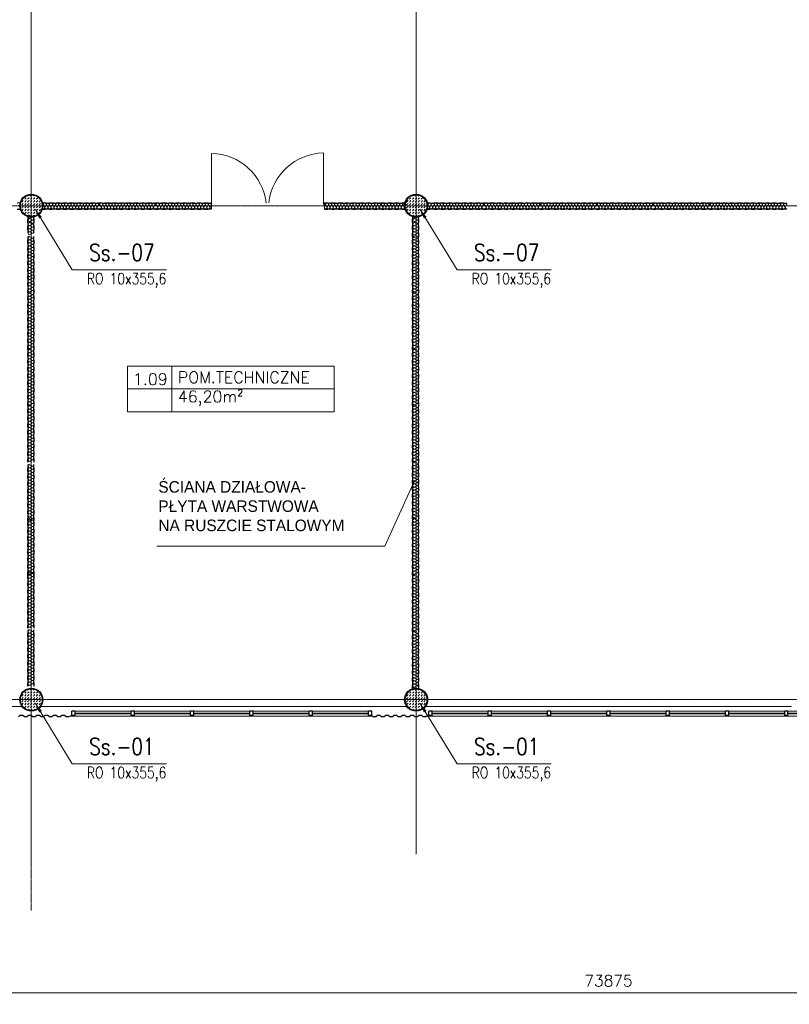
# Model space of a CAD drawing. Header units: millimetres. Extents: x 219923 to 280958, y -326695 to -295999.
# Tile 5 of 8: x 242620 to 254621, y -326695 to -311347. Entities that reach past the tile are written whole.
import ezdxf

# ---------------------------------------------------------------- set-up
doc = ezdxf.new("R2010")
doc.units = ezdxf.units.MM
doc.header["$LTSCALE"] = 10
doc.linetypes.add('DASHDOT', pattern=[1, 0.5, -0.25, 0, -0.25])
doc.layers.get('DEFPOINTS').update_dxf_attribs({"color": 250})
for name, color, linetype, lineweight in [('A_elem_stolarka', 5, 'Continuous', 5), ('P-Linia1', 3, 'Continuous', 35), ('P-Linia4', 9, 'Continuous', 5), ('P-Opis', 1, 'Continuous', 18), ('P-Osie', 160, 'DASHDOT', 18), ('P-Szraf', 250, 'Continuous', 5), ('P-Wymiar', 254, 'Continuous', 9), ('Sciany', 1, 'Continuous', 30), ('Widokowe', 254, 'Continuous', 15)]:
    doc.layers.add(name, color=color, linetype=linetype, lineweight=lineweight)
doc.styles.add('CDMSTYLE', font='simplex.shx', dxfattribs={"width": 0.8})
doc.styles.add('Romans', font='Romans.shx')
doc.styles.add('style1', font='simplex.shx')
doc.dimstyles.new('A100', dxfattribs={"dimscale": 100, "dimtxt": 1.75, "dimasz": 0.1, "dimexe": 0, "dimexo": 0, "dimgap": 1, "dimtad": 1, "dimdec": 4, "dimrnd": 0.1, "dimdsep": 46, "dimtxsty": 'Romans', "dimblk": '[[[[[[[[', "dimcen": 2, "dimdle": 2, "dimse1": 1, "dimse2": 1, "dimclrd": 256, "dimclrt": 1, "dimadec": 0, "dimazin": 0, "dimtfac": 1, "dimtdec": 4, "dimtix": 1, "dimtmove": 2, "dimatfit": 3, "dimldrblk": '[[[[[[[[', "dimfxl": 1, "dimtvp": 0.6, "dimtolj": 1, "dimlwd": 9, "dimarcsym": 0})
doc.dimstyles.new('C_1_100', dxfattribs={"dimscale": 0.1, "dimtxt": 1750, "dimasz": 1500, "dimexe": 1500, "dimexo": 1500, "dimgap": 800, "dimtad": 1, "dimdec": 1, "dimrnd": 5, "dimzin": 9, "dimtxsty": 'CDMSTYLE', "dimblk": 'ARCHTICK', "dimcen": 1500, "dimdle": 1500, "dimclrd": 256, "dimclre": 256, "dimclrt": 1, "dimadec": 1, "dimazin": 2, "dimtfac": 1, "dimtdec": 1, "dimtix": 1, "dimtmove": 2, "dimatfit": 3, "dimfxl": 1, "dimtvp": 1, "dimtolj": 1, "dimtzin": 0, "dimlwd": -1, "dimlwe": -1, "dimarcsym": 0})

# ---------------------------------------------------------------- blocks, each defined once
blk = doc.blocks.new('_ArchTick')
at = {"color": 0, "linetype": 'ByBlock', "const_width": 15}
blk.add_lwpolyline([(-50, -50), (50, 50)], dxfattribs=at)
blk = doc.blocks.new('g')
at = {"layer": 'P-Szraf'}
for p, q in [((15, 73), (0, 44)), ((39, 28), (15, 73)), ((39, 28), (15, 73)), ((63, 73), (39, 28)), ((87, 28), (63, 73)), ((87, 28), (63, 73)), ((111, 73), (87, 28)), ((111, 73), (135, 28)), ((135, 28), (111, 73)), ((159, 73), (135, 28)), ((159, 73), (183, 28)), ((183, 28), (159, 73)), ((207, 73), (183, 28)), ((207, 73), (231, 28)), ((231, 28), (207, 73)), ((255, 73), (231, 28)), ((255, 73), (279, 28)), ((279, 28), (255, 73)), ((303, 73), (279, 28)), ((303, 73), (326, 28)), ((326, 28), (303, 73)), ((350, 73), (326, 28)), ((350, 73), (374, 28)), ((374, 28), (350, 73)), ((398, 73), (374, 28)), ((398, 73), (422, 28)), ((422, 28), (398, 73)), ((446, 73), (422, 28)), ((446, 73), (470, 28)), ((470, 28), (446, 73)), ((494, 73), (470, 28)), ((494, 73), (518, 28)), ((518, 28), (494, 73)), ((542, 73), (518, 28)), ((542, 73), (566, 28)), ((566, 28), (542, 73)), ((590, 73), (566, 28)), ((590, 73), (614, 28)), ((614, 28), (590, 73)), ((638, 73), (614, 28)), ((638, 73), (662, 28)), ((662, 28), (638, 73)), ((685, 73), (662, 28)), ((685, 73), (709, 28)), ((709, 28), (685, 73)), ((733, 73), (709, 28)), ((733, 73), (757, 28)), ((757, 28), (733, 73)), ((781, 73), (757, 28)), ((781, 73), (805, 28)), ((805, 28), (781, 73)), ((829, 73), (805, 28)), ((829, 73), (853, 28)), ((853, 28), (829, 73)), ((877, 73), (853, 28)), ((877, 73), (880, 67)), ((880, 67), (877, 73))]:
    blk.add_line(p, q, dxfattribs=at)
for centre, start, end in [((-9, 72), 2.72, 68.8278), ((15, 29), 230.3793, 357.28), ((39, 72), 2.72, 177.28), ((63, 29), 182.72, 357.28), ((87, 72), 2.72, 177.28), ((111, 29), 182.72, 357.28), ((135, 72), 2.72, 177.28), ((159, 29), 182.72, 357.28), ((183, 72), 2.72, 177.28), ((207, 29), 182.72, 357.28), ((231, 72), 2.72, 177.28), ((255, 29), 182.72, 357.28), ((279, 72), 2.72, 177.28), ((303, 29), 182.72, 357.28), ((326, 72), 2.72, 177.28), ((350, 29), 182.72, 357.28), ((374, 72), 2.72, 177.28), ((398, 29), 182.72, 357.28), ((422, 72), 2.72, 177.28), ((446, 29), 182.72, 357.28), ((470, 72), 2.72, 177.28), ((494, 29), 182.72, 357.28), ((518, 72), 2.72, 177.28), ((542, 29), 182.72, 357.28), ((566, 72), 2.72, 177.28), ((590, 29), 182.72, 357.28), ((614, 72), 2.72, 177.28), ((638, 29), 182.72, 357.28), ((662, 72), 2.72, 177.28), ((685, 29), 182.72, 357.28), ((709, 72), 2.72, 177.28), ((733, 29), 182.72, 357.28), ((757, 72), 2.72, 177.28), ((781, 29), 182.72, 357.28), ((805, 72), 2.72, 177.28), ((829, 29), 182.72, 357.28), ((853, 72), 2.72, 177.28), ((877, 29), 182.72, 277.3121), ((901, 72), 150.6451, 177.28)]:
    blk.add_arc(centre, 24, start, end, dxfattribs=at)
at = {"layer": 'Sciany'}
for p, q in [((0, 100), (50, 100)), ((0, 0), (50, 0)), ((50, 100), (55, 95)), ((50, 0), (55, 5)), ((55, 95), (105, 95)), ((55, 5), (105, 5)), ((110, 100), (105, 95)), ((110, 0), (105, 5)), ((110, 100), (160, 100)), ((110, 0), (160, 0)), ((160, 100), (165, 95)), ((160, 0), (165, 5)), ((165, 95), (215, 95)), ((165, 5), (215, 5)), ((220, 100), (215, 95)), ((220, 0), (215, 5)), ((220, 100), (270, 100)), ((220, 0), (270, 0)), ((270, 100), (275, 95)), ((270, 0), (275, 5)), ((275, 95), (325, 95)), ((275, 5), (325, 5)), ((330, 100), (325, 95)), ((330, 0), (325, 5)), ((330, 100), (380, 100)), ((330, 0), (380, 0)), ((380, 100), (385, 95)), ((380, 0), (385, 5)), ((385, 95), (435, 95)), ((385, 5), (435, 5)), ((440, 100), (435, 95)), ((440, 0), (435, 5)), ((440, 100), (490, 100)), ((440, 0), (490, 0)), ((490, 100), (495, 95)), ((490, 0), (495, 5)), ((495, 95), (545, 95)), ((495, 5), (545, 5)), ((550, 100), (545, 95)), ((550, 0), (545, 5)), ((550, 100), (600, 100)), ((550, 0), (600, 0)), ((600, 100), (605, 95)), ((600, 0), (605, 5)), ((605, 95), (655, 95)), ((605, 5), (655, 5)), ((660, 100), (655, 95)), ((660, 0), (655, 5)), ((660, 100), (710, 100)), ((660, 0), (710, 0)), ((710, 100), (715, 95)), ((710, 0), (715, 5)), ((715, 95), (765, 95)), ((715, 5), (765, 5)), ((770, 100), (765, 95)), ((770, 0), (765, 5)), ((770, 100), (820, 100)), ((770, 0), (820, 0)), ((820, 100), (825, 95)), ((820, 0), (825, 5)), ((825, 95), (875, 95)), ((825, 5), (875, 5)), ((880, 100), (875, 95)), ((880, 0), (875, 5))]:
    blk.add_line(p, q, dxfattribs=at)
blk = doc.blocks.new('[[[[[[[[')
at = {"layer": 'P-Wymiar'}
for p, q in [((0, 18), (0, -18)), ((-12.7, -12.7), (12.7, 12.7)), ((0, 0), (-4.6, 0))]:
    blk.add_line(p, q, dxfattribs=at)
blk = doc.blocks.new('*D80')
at = {"layer": 'DEFPOINTS', "color": 0, "transparency": 16777216}
for p in [(224801, -321946), (278801, -321946), (278801, -326515)]:
    blk.add_point(p, dxfattribs=at)
at = {"layer": 'P-Wymiar', "lineweight": 9, "transparency": 16777216}
blk.add_line((224811, -326515), (278791, -326515), dxfattribs=at)
at = {"layer": 'P-Wymiar', "lineweight": 9, "transparency": 16777216, "xscale": 10, "yscale": 10, "zscale": 10, "rotation": 180}
blk.add_blockref('[[[[[[[[', (224801, -326515), dxfattribs=at)
at = {"layer": 'P-Wymiar', "lineweight": 9, "transparency": 16777216, "xscale": 10, "yscale": 10, "zscale": 10}
blk.add_blockref('[[[[[[[[', (278801, -326515), dxfattribs=at)
at = {"layer": 'P-Wymiar', "color": 1, "transparency": 16777216, "insert": (251801, -326328), "char_height": 175, "attachment_point": 5, "style": 'Romans'}
blk.add_mtext('\\A1;73875', dxfattribs=at)

msp = doc.modelspace()

# ---------------------------------------------------------------- hatches: boundary and pattern name
at = {"layer": 'P-Szraf'}
h = msp.add_hatch(dxfattribs=at)
h.set_pattern_fill('DASH', color=256, scale=10, angle=45, style=0)
h.set_pattern_definition([(45, (204128.06, -238621.295), (4e-15, 44.901281), [31.75, -31.75])])
h.paths.add_polyline_path([(242971.17082, -314246.43432, 1), (242631.17082, -314246.43432, 1)])
h = msp.add_hatch(dxfattribs=at)
h.set_pattern_fill('DASH', color=256, scale=10, angle=45, style=0)
h.set_pattern_definition([(45, (210128.06, -238621.295), (4e-15, 44.901281), [31.75, -31.75])])
h.paths.add_polyline_path([(248971.17082, -314246.43432, 1), (248631.17082, -314246.43432, 1)])
h = msp.add_hatch(dxfattribs=at)
h.set_pattern_fill('DASH', color=256, scale=10, angle=45, style=0)
h.set_pattern_definition([(45, (204128.06, -246321.27), (4e-15, 44.901281), [31.75, -31.75])])
h.paths.add_polyline_path([(242971.17082, -321946.4089, 1), (242631.17082, -321946.4089, 1)])
h = msp.add_hatch(dxfattribs=at)
h.set_pattern_fill('DASH', color=256, scale=10, angle=45, style=0)
h.set_pattern_definition([(45, (210128.06, -246321.27), (4e-15, 44.901281), [31.75, -31.75])])
h.paths.add_polyline_path([(248971.17082, -321946.4089, 1), (248631.17082, -321946.4089, 1)])

# ---------------------------------------------------------------- linework, layer by layer
at = {"layer": 'A_elem_stolarka', "lineweight": 30}
for p, q in [((243483.91859, -322156.09084), (244358.91859, -322156.09084)), ((243483.91859, -322160.09084), (244358.91859, -322160.09084)), ((244408.91859, -322156.50517), (245283.91859, -322156.50517)), ((244408.91859, -322160.50517), (245283.91859, -322160.50517)), ((245333.91859, -322156.09084), (246208.91859, -322156.09084)), ((245333.91859, -322160.09084), (246208.91859, -322160.09084)), ((246258.91859, -322156.49987), (247133.91859, -322156.49987)), ((246258.91859, -322160.49987), (247133.91859, -322160.49987)), ((247183.91859, -322156.09614), (248058.91859, -322156.09614)), ((247183.91859, -322160.09614), (248058.91859, -322160.09614)), ((249050.6298, -322156.09614), (249925.6298, -322156.09614)), ((249050.6298, -322160.09614), (249925.6298, -322160.09614)), ((249975.6298, -322156.09614), (250850.6298, -322156.09614)), ((249975.6298, -322160.09614), (250850.6298, -322160.09614)), ((250900.6298, -322156.09614), (251775.6298, -322156.09614)), ((250900.6298, -322160.09614), (251775.6298, -322160.09614)), ((251825.6298, -322156.09614), (252700.6298, -322156.09614)), ((251825.6298, -322160.09614), (252700.6298, -322160.09614)), ((252750.6298, -322156.09614), (253625.6298, -322156.09614)), ((252750.6298, -322160.09614), (253625.6298, -322160.09614)), ((253675.6298, -322156.09614), (254550.6298, -322156.09614)), ((253675.6298, -322160.09614), (254550.6298, -322160.09614)), ((254600.6298, -322156.09614), (255475.6298, -322156.09614)), ((254600.6298, -322160.09614), (255475.6298, -322160.09614))]:
    msp.add_line(p, q, dxfattribs=at)
at = {"layer": 'P-Linia4'}
for p, q in [((242654.96891, -322051.4089), (238481.17082, -322051.4089)), ((248654.96891, -322051.4089), (242947.37274, -322051.4089)), ((254654.96891, -322051.4089), (248947.37274, -322051.4089)), ((248118.9133, -322201.4089), (243413.72038, -322201.4089)), ((278801.17082, -322201.4089), (248968.92389, -322201.4089))]:
    msp.add_line(p, q, dxfattribs=at)
at = {"layer": 'P-Osie'}
for p, q in [((248801.17082, -299126.50059), (248801.17082, -324356.0859)), ((242801.17082, -300100.34512), (242801.17082, -324356.0859)), ((242801.17082, -301491.862), (242801.17082, -324356.0859)), ((248801.17082, -301491.862), (248801.17082, -324356.0859)), ((242801.17082, -302370.8426), (242801.17082, -325235.0665)), ((235182.85094, -314246.43432), (279831.03186, -314246.43432)), ((223436.04526, -321946.4089), (279831.03186, -321946.4089))]:
    msp.add_line(p, q, dxfattribs=at)
at = {"layer": 'P-Szraf'}
for p, q in [((248259.02282, -314227.52387), (248282.95808, -314272.04509)), ((248282.95808, -314272.04509), (248259.02282, -314227.52387)), ((248306.89334, -314227.52387), (248282.95808, -314272.04509)), ((248306.89334, -314227.52387), (248330.82861, -314272.04509)), ((248330.82861, -314272.04509), (248306.89334, -314227.52387)), ((248354.76387, -314227.52387), (248330.82861, -314272.04509)), ((248354.76387, -314227.52387), (248378.69913, -314272.04509)), ((248378.69913, -314272.04509), (248354.76387, -314227.52387)), ((248402.6344, -314227.52387), (248378.69913, -314272.04509)), ((248402.6344, -314227.52387), (248426.56966, -314272.04509)), ((248426.56966, -314272.04509), (248402.6344, -314227.52387)), ((248450.50492, -314227.52387), (248426.56966, -314272.04509)), ((248450.50492, -314227.52387), (248474.44019, -314272.04509)), ((248474.44019, -314272.04509), (248450.50492, -314227.52387)), ((248498.37545, -314227.52387), (248474.44019, -314272.04509)), ((248498.37545, -314227.52387), (248522.31071, -314272.04509)), ((248522.31071, -314272.04509), (248498.37545, -314227.52387)), ((248546.24597, -314227.52387), (248522.31071, -314272.04509)), ((248546.24597, -314227.52387), (248570.18124, -314272.04509)), ((248570.18124, -314272.04509), (248546.24597, -314227.52387)), ((248594.1165, -314227.52387), (248570.18124, -314272.04509)), ((248594.1165, -314227.52387), (248618.05176, -314272.04509)), ((248618.05176, -314272.04509), (248594.1165, -314227.52387)), ((248641.98703, -314227.52387), (248618.05176, -314272.04509)), ((254244.76387, -314227.52387), (254268.69913, -314272.04509)), ((254268.69913, -314272.04509), (254244.76387, -314227.52387)), ((254292.6344, -314227.52387), (254268.69913, -314272.04509)), ((254292.6344, -314227.52387), (254316.56966, -314272.04509)), ((254316.56966, -314272.04509), (254292.6344, -314227.52387)), ((254340.50492, -314227.52387), (254316.56966, -314272.04509)), ((254340.50492, -314227.52387), (254364.44019, -314272.04509)), ((254364.44019, -314272.04509), (254340.50492, -314227.52387)), ((254388.37545, -314227.52387), (254364.44019, -314272.04509)), ((254388.37545, -314227.52387), (254412.31071, -314272.04509)), ((254412.31071, -314272.04509), (254388.37545, -314227.52387)), ((254436.24597, -314227.52387), (254412.31071, -314272.04509)), ((254436.24597, -314227.52387), (254460.18124, -314272.04509)), ((254460.18124, -314272.04509), (254436.24597, -314227.52387)), ((254484.1165, -314227.52387), (254460.18124, -314272.04509)), ((254484.1165, -314227.52387), (254508.05176, -314272.04509)), ((254508.05176, -314272.04509), (254484.1165, -314227.52387)), ((254531.98703, -314227.52387), (254508.05176, -314272.04509)), ((254531.98703, -314227.52387), (254555.92229, -314272.04509)), ((254555.92229, -314272.04509), (254531.98703, -314227.52387)), ((254579.85755, -314227.52387), (254555.92229, -314272.04509)), ((254579.85755, -314227.52387), (254582.90731, -314233.19662)), ((254582.90731, -314233.19662), (254579.85755, -314227.52387)), ((242772.74754, -314399.45866), (242778.42029, -314396.4089)), ((242778.42029, -314396.4089), (242772.74754, -314399.45866)), ((242772.74754, -314399.45866), (242817.26876, -314423.39392)), ((242772.74754, -314447.32918), (242817.26876, -314423.39392)), ((242817.26876, -314423.39392), (242772.74754, -314447.32918)), ((242772.74754, -314447.32918), (242817.26876, -314471.26445)), ((242772.74754, -314495.19971), (242817.26876, -314471.26445)), ((242817.26876, -314471.26445), (242772.74754, -314495.19971)), ((248772.74754, -314447.32918), (248817.26876, -314423.39392)), ((248817.26876, -314423.39392), (248772.74754, -314447.32918)), ((248772.74754, -314447.32918), (248817.26876, -314471.26445)), ((248772.74754, -314495.19971), (248817.26876, -314471.26445)), ((248817.26876, -314471.26445), (248772.74754, -314495.19971)), ((242772.74754, -314495.19971), (242817.26876, -314519.13497)), ((242772.74754, -314509.45866), (242778.42029, -314506.4089)), ((242778.42029, -314506.4089), (242772.74754, -314509.45866)), ((242772.74754, -314509.45866), (242817.26876, -314533.39392)), ((242772.74754, -314557.32918), (242817.26876, -314533.39392)), ((242817.26876, -314533.39392), (242772.74754, -314557.32918)), ((242772.74754, -314557.32918), (242817.26876, -314581.26445)), ((242772.74754, -314605.19971), (242817.26876, -314581.26445)), ((242817.26876, -314581.26445), (242772.74754, -314605.19971)), ((242772.74754, -314605.19971), (242817.26876, -314629.13497)), ((242772.74754, -314653.07024), (242817.26876, -314629.13497)), ((242817.26876, -314629.13497), (242772.74754, -314653.07024)), ((248772.74754, -314495.19971), (248817.26876, -314519.13497)), ((248772.74754, -314509.45866), (248778.42029, -314506.4089)), ((248778.42029, -314506.4089), (248772.74754, -314509.45866)), ((248772.74754, -314509.45866), (248817.26876, -314533.39392)), ((248772.74754, -314557.32918), (248817.26876, -314533.39392)), ((248817.26876, -314533.39392), (248772.74754, -314557.32918)), ((248772.74754, -314557.32918), (248817.26876, -314581.26445)), ((248772.74754, -314605.19971), (248817.26876, -314581.26445)), ((248817.26876, -314581.26445), (248772.74754, -314605.19971)), ((248772.74754, -314605.19971), (248817.26876, -314629.13497)), ((248772.74754, -314653.07024), (248817.26876, -314629.13497)), ((248817.26876, -314629.13497), (248772.74754, -314653.07024)), ((242772.74754, -314653.07024), (242817.26876, -314677.0055)), ((242772.74754, -314700.94076), (242817.26876, -314677.0055)), ((242817.26876, -314677.0055), (242772.74754, -314700.94076)), ((248772.74754, -314653.07024), (248817.26876, -314677.0055)), ((248772.74754, -314700.94076), (248817.26876, -314677.0055)), ((248817.26876, -314677.0055), (248772.74754, -314700.94076)), ((248772.74754, -314700.94076), (248817.26876, -314724.87603))]:
    msp.add_line(p, q, dxfattribs=at)
for centre, start, end in [((248259.02282, -314270.90796), 182.719994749, 357.280005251), ((248282.95808, -314228.661), 2.719994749, 177.280005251), ((248306.89334, -314270.90796), 182.719994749, 357.280005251), ((248330.82861, -314228.661), 2.719994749, 177.280005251), ((248354.76387, -314270.90796), 182.719994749, 357.280005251), ((248378.69913, -314228.661), 2.719994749, 177.280005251), ((248402.6344, -314270.90796), 182.719994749, 357.280005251), ((248426.56966, -314228.661), 2.719994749, 177.280005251), ((248450.50492, -314270.90796), 182.719994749, 357.280005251), ((248474.44019, -314228.661), 2.719994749, 177.280005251), ((248498.37545, -314270.90796), 182.719994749, 357.280005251), ((248522.31071, -314228.661), 2.719994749, 177.280005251), ((248546.24597, -314270.90796), 182.719994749, 357.280005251), ((248570.18124, -314228.661), 2.719994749, 177.280005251), ((248594.1165, -314270.90796), 182.719994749, 357.280005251), ((248618.05176, -314228.661), 2.719994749, 177.280005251), ((254244.76387, -314270.90796), 182.719994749, 357.280005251), ((254268.69913, -314228.661), 2.719994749, 177.280005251), ((254292.6344, -314270.90796), 182.719994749, 357.280005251), ((254316.56966, -314228.661), 2.719994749, 177.280005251), ((254340.50492, -314270.90796), 182.719994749, 357.280005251), ((254364.44019, -314228.661), 2.719994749, 177.280005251), ((254388.37545, -314270.90796), 182.719994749, 357.280005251), ((254412.31071, -314228.661), 2.719994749, 177.280005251), ((254436.24597, -314270.90796), 182.719994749, 357.280005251), ((254460.18124, -314228.661), 2.719994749, 177.280005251), ((254484.1165, -314270.90796), 182.719994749, 357.280005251), ((254508.05176, -314228.661), 2.719994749, 177.280005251), ((254531.98703, -314270.90796), 182.719994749, 357.280005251), ((254555.92229, -314228.661), 2.719994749, 177.280005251), ((254579.85755, -314270.90796), 182.719994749, 277.312052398), ((254603.79282, -314228.661), 150.645119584, 177.280005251), ((242773.88467, -314423.39392), 92.719994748, 267.280005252), ((242773.88467, -314471.26445), 92.719994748, 267.280005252), ((242773.88467, -314375.5234), 240.645119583, 267.280005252), ((242816.13163, -314399.45866), 272.719994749, 7.312052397), ((242816.13163, -314447.32918), 272.719994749, 87.280005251), ((242816.13163, -314495.19971), 272.719994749, 87.280005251), ((248773.88467, -314423.39392), 92.719994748, 267.280005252), ((248773.88467, -314471.26445), 92.719994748, 267.280005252), ((248816.13163, -314447.32918), 272.719994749, 87.280005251), ((248816.13163, -314495.19971), 272.719994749, 87.280005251), ((242773.88467, -314533.39392), 92.719994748, 267.280005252), ((242773.88467, -314581.26445), 92.719994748, 267.280005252), ((242773.88467, -314629.13497), 92.719994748, 267.280005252), ((242773.88467, -314485.5234), 240.645119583, 267.280005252), ((242816.13163, -314509.45866), 272.719994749, 7.312052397), ((242816.13163, -314557.32918), 272.719994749, 87.280005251), ((242816.13163, -314605.19971), 272.719994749, 87.280005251), ((242816.13163, -314653.07024), 272.719994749, 87.280005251), ((248773.88467, -314533.39392), 92.719994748, 267.280005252), ((248773.88467, -314581.26445), 92.719994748, 267.280005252), ((248773.88467, -314629.13497), 92.719994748, 267.280005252), ((248773.88467, -314485.5234), 240.645119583, 267.280005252), ((248816.13163, -314509.45866), 272.719994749, 7.312052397), ((248816.13163, -314557.32918), 272.719994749, 87.280005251), ((248816.13163, -314605.19971), 272.719994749, 87.280005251), ((248816.13163, -314653.07024), 272.719994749, 87.280005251), ((242773.88467, -314677.0055), 92.719994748, 267.280005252), ((248773.88467, -314677.0055), 92.719994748, 267.280005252), ((248773.88467, -314724.87603), 92.719994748, 267.280005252), ((248816.13163, -314700.94076), 272.719994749, 87.280005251)]:
    msp.add_arc(centre, 23.96226, start, end, dxfattribs=at)
at = {"layer": 'P-Wymiar'}
for p, q in [((245612.90731, -314233.19662), (245612.90731, -313432.06953)), ((247355.59833, -314225.33711), (247355.59833, -313424.21001)), ((245612.90731, -314300.34703), (245612.90731, -314200.34703)), ((247372.90731, -314300.34703), (247372.90731, -314200.34703)), ((248312.8828, -319551.24472), (248771.08385, -318546.06574)), ((244757.50406, -319551.24472), (248312.8828, -319551.24472)), ((243433.91859, -322126.4089), (248108.91859, -322126.4142)), ((249000.6298, -322126.4142), (278801.17082, -322126.4142))]:
    msp.add_line(p, q, dxfattribs=at)
for centre, start, end in [((245597.07812, -314303.30786), 6.197671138, 88.959129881), ((247371.42752, -314295.44834), 91.040870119, 173.802328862)]:
    msp.add_arc(centre, 871.38211, start, end, dxfattribs=at)
at = {"layer": 'Sciany'}
for p, q in [((242582.90731, -314200.34703), (242627.5651, -314198.8838)), ((242582.90731, -314300.34703), (242632.90731, -314300.34703)), ((248252.90731, -314200.34703), (248302.90731, -314200.34703)), ((248252.90731, -314300.34703), (248302.90731, -314300.34703)), ((248302.90731, -314200.34703), (248307.90731, -314205.34703)), ((248302.90731, -314300.34703), (248307.90731, -314295.34703)), ((248307.90731, -314205.34703), (248357.90731, -314205.34703)), ((248307.90731, -314295.34703), (248357.90731, -314295.34703)), ((248362.90731, -314200.34703), (248357.90731, -314205.34703)), ((248362.90731, -314300.34703), (248357.90731, -314295.34703)), ((248362.90731, -314200.34703), (248412.90731, -314200.34703)), ((248362.90731, -314300.34703), (248412.90731, -314300.34703)), ((248412.90731, -314200.34703), (248417.90731, -314205.34703)), ((248412.90731, -314300.34703), (248417.90731, -314295.34703)), ((248417.90731, -314205.34703), (248467.90731, -314205.34703)), ((248417.90731, -314295.34703), (248467.90731, -314295.34703)), ((248472.90731, -314200.34703), (248467.90731, -314205.34703)), ((248472.90731, -314300.34703), (248467.90731, -314295.34703)), ((248472.90731, -314200.34703), (248522.90731, -314200.34703)), ((248472.90731, -314300.34703), (248522.90731, -314300.34703)), ((248522.90731, -314200.34703), (248527.90731, -314205.34703)), ((248522.90731, -314300.34703), (248527.90731, -314295.34703)), ((248527.90731, -314205.34703), (248577.90731, -314205.34703)), ((248527.90731, -314295.34703), (248577.90731, -314295.34703)), ((248582.90731, -314200.34703), (248577.90731, -314205.34703)), ((248582.90731, -314300.34703), (248577.90731, -314295.34703)), ((248582.90731, -314200.34703), (248632.90731, -314200.34703)), ((248582.90731, -314300.34703), (248632.90731, -314300.34703)), ((254252.90731, -314200.34703), (254302.90731, -314200.34703)), ((254252.90731, -314300.34703), (254302.90731, -314300.34703)), ((254302.90731, -314200.34703), (254307.90731, -314205.34703)), ((254302.90731, -314300.34703), (254307.90731, -314295.34703)), ((254307.90731, -314205.34703), (254357.90731, -314205.34703)), ((254307.90731, -314295.34703), (254357.90731, -314295.34703)), ((254362.90731, -314200.34703), (254357.90731, -314205.34703)), ((254362.90731, -314300.34703), (254357.90731, -314295.34703)), ((254362.90731, -314200.34703), (254412.90731, -314200.34703)), ((254362.90731, -314300.34703), (254412.90731, -314300.34703)), ((254412.90731, -314200.34703), (254417.90731, -314205.34703)), ((254412.90731, -314300.34703), (254417.90731, -314295.34703)), ((254417.90731, -314205.34703), (254467.90731, -314205.34703)), ((254417.90731, -314295.34703), (254467.90731, -314295.34703)), ((254472.90731, -314200.34703), (254467.90731, -314205.34703)), ((254472.90731, -314300.34703), (254467.90731, -314295.34703)), ((254472.90731, -314200.34703), (254522.90731, -314200.34703)), ((254472.90731, -314300.34703), (254522.90731, -314300.34703)), ((254522.90731, -314200.34703), (254527.90731, -314205.34703)), ((254522.90731, -314300.34703), (254527.90731, -314295.34703)), ((254527.90731, -314205.34703), (254577.90731, -314205.34703)), ((254527.90731, -314295.34703), (254577.90731, -314295.34703)), ((254582.90731, -314200.34703), (254577.90731, -314205.34703)), ((254582.90731, -314300.34703), (254577.90731, -314295.34703)), ((242745.5707, -314396.4089), (242750.5707, -314401.4089)), ((242745.5707, -314456.4089), (242750.5707, -314451.4089)), ((242745.5707, -314506.4089), (242745.5707, -314456.4089)), ((242750.5707, -314451.4089), (242750.5707, -314401.4089)), ((242845.5707, -314396.4089), (242840.5707, -314401.4089)), ((242840.5707, -314451.4089), (242840.5707, -314401.4089)), ((242845.5707, -314456.4089), (242840.5707, -314451.4089)), ((242845.5707, -314506.4089), (242845.5707, -314456.4089)), ((248745.5707, -314456.4089), (248750.5707, -314451.4089)), ((248745.5707, -314506.4089), (248745.5707, -314456.4089)), ((248750.5707, -314451.4089), (248750.5707, -314401.4089)), ((248840.5707, -314451.4089), (248840.5707, -314401.4089)), ((248845.5707, -314456.4089), (248840.5707, -314451.4089)), ((248845.5707, -314506.4089), (248845.5707, -314456.4089)), ((242745.5707, -314506.4089), (242750.5707, -314511.4089)), ((242745.5707, -314566.4089), (242750.5707, -314561.4089)), ((242745.5707, -314616.4089), (242745.5707, -314566.4089)), ((242745.5707, -314616.4089), (242750.5707, -314621.4089)), ((242750.5707, -314561.4089), (242750.5707, -314511.4089)), ((242750.5707, -314671.4089), (242750.5707, -314621.4089)), ((242845.5707, -314506.4089), (242840.5707, -314511.4089)), ((242840.5707, -314561.4089), (242840.5707, -314511.4089)), ((242845.5707, -314566.4089), (242840.5707, -314561.4089)), ((242845.5707, -314616.4089), (242840.5707, -314621.4089)), ((242840.5707, -314671.4089), (242840.5707, -314621.4089)), ((242845.5707, -314616.4089), (242845.5707, -314566.4089)), ((248745.5707, -314506.4089), (248750.5707, -314511.4089)), ((248745.5707, -314566.4089), (248750.5707, -314561.4089)), ((248745.5707, -314616.4089), (248745.5707, -314566.4089)), ((248745.5707, -314616.4089), (248750.5707, -314621.4089)), ((248750.5707, -314561.4089), (248750.5707, -314511.4089)), ((248750.5707, -314671.4089), (248750.5707, -314621.4089)), ((248845.5707, -314506.4089), (248840.5707, -314511.4089)), ((248840.5707, -314561.4089), (248840.5707, -314511.4089)), ((248845.5707, -314566.4089), (248840.5707, -314561.4089)), ((248845.5707, -314616.4089), (248840.5707, -314621.4089)), ((248840.5707, -314671.4089), (248840.5707, -314621.4089)), ((248845.5707, -314616.4089), (248845.5707, -314566.4089)), ((242745.5707, -314676.4089), (242750.5707, -314671.4089)), ((242845.5707, -314676.4089), (242840.5707, -314671.4089)), ((248745.5707, -314676.4089), (248750.5707, -314671.4089)), ((248745.5707, -314726.4089), (248745.5707, -314676.4089)), ((248845.5707, -314676.4089), (248840.5707, -314671.4089)), ((248845.5707, -314726.4089), (248845.5707, -314676.4089)), ((243433.91859, -322191.4089), (243433.91859, -322126.4089)), ((243483.91859, -322126.4089), (243433.91859, -322126.4089)), ((243483.91859, -322191.4089), (243483.91859, -322125.99987)), ((244358.91859, -322191.4142), (244358.91859, -322126.4142)), ((244408.91859, -322126.4142), (244358.91859, -322126.4142)), ((244408.91859, -322191.4142), (244408.91859, -322126.00517)), ((245283.91859, -322191.4089), (245283.91859, -322126.4089)), ((245333.91859, -322126.4089), (245283.91859, -322126.4089)), ((245333.91859, -322191.4089), (245333.91859, -322125.99987)), ((246208.91859, -322191.4089), (246208.91859, -322126.4089)), ((246258.91859, -322126.4089), (246208.91859, -322126.4089)), ((246258.91859, -322191.4089), (246258.91859, -322125.99987)), ((247133.91859, -322191.4142), (247133.91859, -322126.4142)), ((247183.91859, -322126.4142), (247133.91859, -322126.4142)), ((247183.91859, -322191.4142), (247183.91859, -322126.00517)), ((248058.91859, -322191.4142), (248058.91859, -322126.4142)), ((248108.91859, -322126.4142), (248058.91859, -322126.4142)), ((248108.91859, -322191.4142), (248108.91859, -322126.00517)), ((249000.6298, -322191.4142), (249000.6298, -322126.4142)), ((249050.6298, -322126.4142), (249000.6298, -322126.4142)), ((249050.6298, -322191.4142), (249050.6298, -322126.00517)), ((249925.6298, -322191.4142), (249925.6298, -322126.4142)), ((249975.6298, -322126.4142), (249925.6298, -322126.4142)), ((249975.6298, -322191.4142), (249975.6298, -322126.00517)), ((250850.6298, -322191.4142), (250850.6298, -322126.4142)), ((250900.6298, -322126.4142), (250850.6298, -322126.4142)), ((250900.6298, -322191.4142), (250900.6298, -322126.00517)), ((251775.6298, -322191.4142), (251775.6298, -322126.4142)), ((251825.6298, -322126.4142), (251775.6298, -322126.4142)), ((251825.6298, -322191.4142), (251825.6298, -322126.00517)), ((252700.6298, -322191.4142), (252700.6298, -322126.4142)), ((252750.6298, -322126.4142), (252700.6298, -322126.4142)), ((252750.6298, -322191.4142), (252750.6298, -322126.00517)), ((253625.6298, -322191.4142), (253625.6298, -322126.4142)), ((253675.6298, -322126.4142), (253625.6298, -322126.4142)), ((253675.6298, -322191.4142), (253675.6298, -322126.00517)), ((254550.6298, -322191.4142), (254550.6298, -322126.4142)), ((254600.6298, -322126.4142), (254550.6298, -322126.4142)), ((254600.6298, -322191.4142), (254600.6298, -322126.00517)), ((242628.42305, -322191.4089), (242603.42305, -322216.4089)), ((242668.42305, -322191.4089), (242628.42305, -322191.4089)), ((242693.42305, -322216.4089), (242668.42305, -322191.4089)), ((242733.42305, -322216.4089), (242693.42305, -322216.4089)), ((242758.42305, -322191.4089), (242733.42305, -322216.4089)), ((242798.42305, -322191.4089), (242758.42305, -322191.4089)), ((242823.42305, -322216.4089), (242798.42305, -322191.4089)), ((242863.42305, -322216.4089), (242823.42305, -322216.4089)), ((242888.42305, -322191.4089), (242863.42305, -322216.4089)), ((242928.42305, -322191.4089), (242888.42305, -322191.4089)), ((242953.42305, -322216.4089), (242928.42305, -322191.4089)), ((242993.42305, -322216.4089), (242953.42305, -322216.4089)), ((243018.42305, -322191.4089), (242993.42305, -322216.4089)), ((243058.42305, -322191.4089), (243018.42305, -322191.4089)), ((243083.42305, -322216.4089), (243058.42305, -322191.4089)), ((243123.42305, -322216.4089), (243083.42305, -322216.4089)), ((243148.42305, -322191.4089), (243123.42305, -322216.4089)), ((243188.42305, -322191.4089), (243148.42305, -322191.4089)), ((243213.42305, -322216.4089), (243188.42305, -322191.4089)), ((243253.42305, -322216.4089), (243213.42305, -322216.4089)), ((243278.42305, -322191.4089), (243253.42305, -322216.4089)), ((243318.42305, -322191.4089), (243278.42305, -322191.4089)), ((243343.42305, -322216.4089), (243318.42305, -322191.4089)), ((243383.42305, -322216.4089), (243343.42305, -322216.4089)), ((243433.91859, -322191.4089), (243383.42305, -322216.4089)), ((243483.91859, -322191.4089), (243433.91859, -322191.4089)), ((244408.91859, -322191.4142), (244358.91859, -322191.4142)), ((245333.91859, -322191.4089), (245283.91859, -322191.4089)), ((246258.91859, -322191.4089), (246208.91859, -322191.4089)), ((247183.91859, -322191.4142), (247133.91859, -322191.4142)), ((248108.91859, -322191.4142), (248058.91859, -322191.4142)), ((248133.91859, -322216.4142), (248108.91859, -322191.4142)), ((248173.91859, -322216.4142), (248133.91859, -322216.4142)), ((248198.91859, -322191.4142), (248173.91859, -322216.4142)), ((248238.91859, -322191.4142), (248198.91859, -322191.4142)), ((248263.91859, -322216.4142), (248238.91859, -322191.4142)), ((248303.91859, -322216.4142), (248263.91859, -322216.4142)), ((248328.91859, -322191.4142), (248303.91859, -322216.4142)), ((248368.91859, -322191.4142), (248328.91859, -322191.4142)), ((248393.91859, -322216.4142), (248368.91859, -322191.4142)), ((248433.91859, -322216.4142), (248393.91859, -322216.4142)), ((248458.91859, -322191.4142), (248433.91859, -322216.4142)), ((248498.91859, -322191.4142), (248458.91859, -322191.4142)), ((248523.91859, -322216.4142), (248498.91859, -322191.4142)), ((248563.91859, -322216.4142), (248523.91859, -322216.4142)), ((248588.91859, -322191.4142), (248563.91859, -322216.4142)), ((248628.91859, -322191.4142), (248588.91859, -322191.4142)), ((248653.91859, -322216.4142), (248628.91859, -322191.4142)), ((248693.91859, -322216.4142), (248653.91859, -322216.4142)), ((248718.91859, -322191.4142), (248693.91859, -322216.4142)), ((248758.91859, -322191.4142), (248718.91859, -322191.4142)), ((248783.91859, -322216.4142), (248758.91859, -322191.4142)), ((248823.91859, -322216.4142), (248783.91859, -322216.4142)), ((248848.91859, -322191.4142), (248823.91859, -322216.4142)), ((248888.91859, -322191.4142), (248848.91859, -322191.4142)), ((248913.91859, -322216.4142), (248888.91859, -322191.4142)), ((248953.91859, -322216.4142), (248913.91859, -322216.4142)), ((248978.91859, -322191.4142), (248953.91859, -322216.4142)), ((249018.91859, -322191.4142), (248978.91859, -322191.4142)), ((249050.6298, -322191.4142), (249000.6298, -322191.4142)), ((249975.6298, -322191.4142), (249925.6298, -322191.4142)), ((250900.6298, -322191.4142), (250850.6298, -322191.4142)), ((251825.6298, -322191.4142), (251775.6298, -322191.4142)), ((252750.6298, -322191.4142), (252700.6298, -322191.4142)), ((253675.6298, -322191.4142), (253625.6298, -322191.4142)), ((254600.6298, -322191.4142), (254550.6298, -322191.4142))]:
    msp.add_line(p, q, dxfattribs=at)
for centre, radius in [((242801.17082, -314246.43432), 180), ((242801.17082, -314246.43432), 170), ((248801.17082, -314246.43432), 180), ((248801.17082, -314246.43432), 170), ((242801.17082, -321946.4089), 180), ((242801.17082, -321946.4089), 170), ((248801.17082, -321946.4089), 180), ((248801.17082, -321946.4089), 170)]:
    msp.add_circle(centre, radius, dxfattribs=at)
at = {"layer": 'Widokowe'}
for p, q in [((244303.38045, -316747.72803), (247525.6122, -316747.72803)), ((244303.38045, -317458.64552), (244303.38045, -316747.72803)), ((244992.04021, -316747.72803), (244992.04021, -317458.64552)), ((247525.6122, -316747.72803), (247525.6122, -317458.64552)), ((244303.38045, -317103.18677), (247525.6122, -317103.18677)), ((247525.6122, -317458.64552), (244303.38045, -317458.64552))]:
    msp.add_line(p, q, dxfattribs=at)

# ---------------------------------------------------------------- block references
at = {"layer": 'Sciany'}
for p in [(242972.90731, -314300.34703), (243852.90731, -314300.34703), (244732.90731, -314300.34703), (247372.90731, -314300.34703), (248972.90731, -314300.34703), (249852.90731, -314300.34703), (250732.90731, -314300.34703), (251612.90731, -314300.34703), (252492.90731, -314300.34703), (253372.90731, -314300.34703)]:
    msp.add_blockref('g', p, dxfattribs=at)
at = {"layer": 'Sciany', "rotation": 90}
for p in [(242845.5707, -315606.4089), (248845.5707, -315606.4089), (242845.5707, -316486.4089), (248845.5707, -316486.4089), (242845.5707, -317366.4089), (248845.5707, -317366.4089), (242845.5707, -318245.3895), (248845.5707, -318246.4089), (242845.5707, -319160.99446), (248845.5707, -319126.4089), (242845.5707, -320003.3507), (248845.5707, -320006.4089), (242845.5707, -320833.4992), (248845.5707, -320886.4089), (242845.5707, -321736.89585), (248845.5707, -321766.4089)]:
    msp.add_blockref('g', p, dxfattribs=at)

# ---------------------------------------------------------------- texts
at = {"layer": 'P-Linia1', "color": 3, "char_height": 262.5, "attachment_point": 4, "style": 'CDMSTYLE'}
for s, insert in [('Ss.-07', (243704.64923, -314976.22442)), ('Ss.-07', (249704.64923, -314976.22442)), ('Ss.-01', (243704.64923, -322676.19901)), ('Ss.-01', (249704.64923, -322676.19901))]:
    msp.add_mtext(s, dxfattribs=dict(at, insert=insert))
at = {"layer": 'P-Opis', "char_height": 262.5, "attachment_point": 5, "style": 'CDMSTYLE'}
for insert in [(244287.04061, -315410.2367), (250287.04061, -315410.2367), (244287.04061, -323110.21129), (250287.04061, -323110.21129)]:
    msp.add_mtext('{\\H0.6667x;\\C1;RO 10x355,6}', dxfattribs=dict(at, insert=insert))
at = {"layer": 'Widokowe', "char_height": 180, "attachment_point": 1, "style": 'style1'}
for s, insert, width in [('1.09', (244387.08995, -316859.7697), 1870.113851), ('POM.TECHNICZNE\\P46,20m²', (245086.20136, -316831.48053), 3166.8461678)]:
    msp.add_mtext(s, dxfattribs=dict(at, insert=insert, width=width))
at = {"layer": 'Widokowe', "insert": (244781.96572, -318539.62063), "char_height": 180, "width": 6385.3769764, "attachment_point": 1}
msp.add_mtext('ŚCIANA DZIAŁOWA- \\PPŁYTA WARSTWOWA\\PNA RUSZCIE STALOWYM   ', dxfattribs=at)

# ---------------------------------------------------------------- dimensions: what is measured, and where the dimension line sits
at = {"layer": 'P-Wymiar'}
dim = msp.add_linear_dim(base=(278801.17082, -326515.19995), p1=(224801.17082, -321946.4089), p2=(278801.17082, -321946.4089), text='73875', dimstyle='A100', dxfattribs=at)
dim.commit()
dim.dimension.update_dxf_attribs({"geometry": '*D80', "text_midpoint": (251801.17082, -326327.69995)})

# ---------------------------------------------------------------- leaders
for points in [[(242865.50623, -314305.81317), (243440.05876, -315245.0005), (244909.66555, -315245.0005)], [(248865.50623, -314305.81317), (249440.05876, -315245.0005), (250909.66555, -315245.0005)], [(242865.50623, -322005.78776), (243440.05876, -322944.97508), (244909.66555, -322944.97508)], [(248865.50623, -322005.78776), (249440.05876, -322944.97508), (250909.66555, -322944.97508)]]:
    msp.add_leader(points, dimstyle='C_1_100', override={"dimgap": 800, "dimtad": 0}, dxfattribs=at)

doc.saveas('drawing.dxf')
